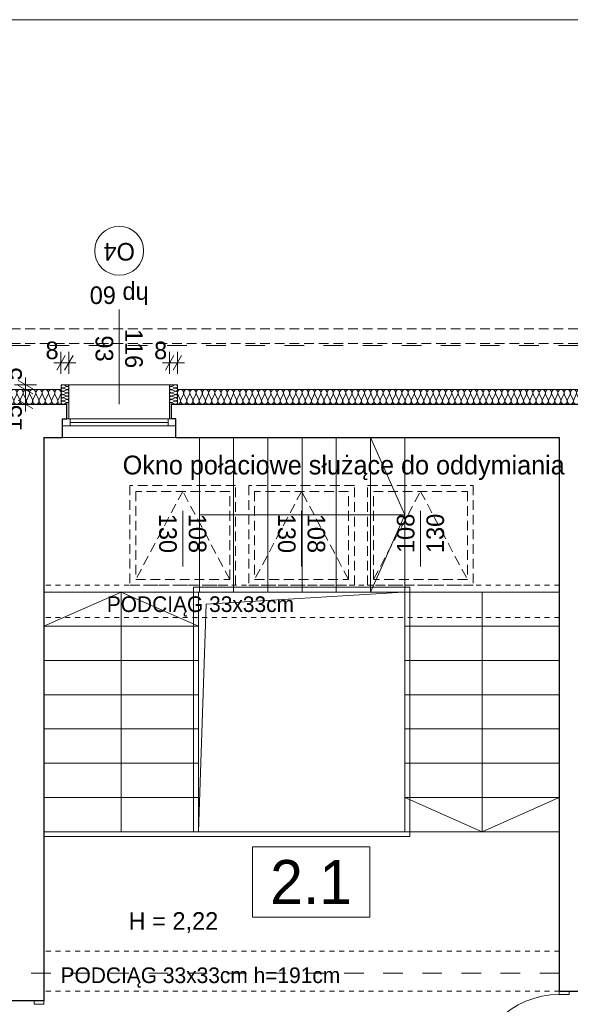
# Model space of a CAD drawing. Extents: x -21260 to 35740, y -2672 to 187028.
# Tile 103 of 120: x 5577 to 11207, y 136961 to 147028. Entities that reach past the tile are written whole.
import ezdxf

# ---------------------------------------------------------------- set-up
doc = ezdxf.new("R2010")
doc.units = 0
doc.header["$MEASUREMENT"] = 0
for name, pattern in [('Hidden Line', [100, 50, -50]), ('Krawędzie ukryte', [150, 100, -50]), ('Przerywana', [400, 200, -200])]:
    doc.linetypes.add(name, pattern=pattern)
doc.layers.add('arch izolacje_Nr_Pióra__3', color=7, linetype='Continuous', lineweight=13, true_color=0xff6600)
doc.layers.add('Arch ocieplenie_Nr_Pióra__22', color=7, linetype='Continuous', lineweight=9, true_color=0x7f7f7f)
doc.layers.add('Arch ocieplenie', color=7, linetype='Continuous')
doc.layers.add('Arch wymiary', color=7, linetype='Continuous')
for name, color, linetype, lineweight in [('Arch opisy okien_Nr_Pióra__21', 7, 'Continuous', 13), ('Arch opisy_Nr_Pióra__1', 7, 'Continuous', 25), ('Arch opisy_Nr_Pióra__21', 7, 'Continuous', 13), ('ARCH TABELA_Nr_Pióra__21', 7, 'Continuous', 13), ('Arch wymiary_Nr_Pióra__5', 7, 'Continuous', 13), ('INWENT BALUSTRADY_Nr_Pióra__26', 5, 'Continuous', 13), ('INWENT DACH_Nr_Pióra__21', 7, 'Continuous', 13), ('INWENT OPISY_Nr_Pióra__21', 7, 'Continuous', 13), ('INWENT OPISY_Nr_Pióra__7', 7, 'Continuous', 13), ('INWENT. DRZWI_Nr_Pióra__21', 7, 'Continuous', 13), ('INWENT. OKNA_Nr_Pióra__21', 7, 'Continuous', 13), ('INWENT. OKNA_Nr_Pióra__5', 7, 'Continuous', 13), ('INWENT.ŚCIANY_Nr_Pióra__1', 7, 'Continuous', 25), ('INWENT.ŚCIANY_Nr_Pióra__21', 7, 'Continuous', 13), ('Istniejące schody_Nr_Pióra__21', 7, 'Continuous', 13), ('Opisy - Tekst_Nr_pióra__1_Nr_Pióra__7', 7, 'Continuous', 13)]:
    doc.layers.add(name, color=color, linetype=linetype, lineweight=lineweight)
doc.styles.add('GENERATED_STYLE_1', font='txt')
doc.styles.add('GENERATED_STYLE_3', font='txt')
doc.styles.add('GENERATED_STYLE_5', font='txt')
doc.styles.add('GENERATED_STYLE_6', font='txt')
doc.styles.add('GENERATED_STYLE_7', font='txt')
doc.dimstyles.new('GENERATED_STYLE__1', dxfattribs={"dimtxt": 179.999995, "dimasz": 114, "dimexe": 0.18, "dimexo": 0, "dimgap": 0.09, "dimtad": 1, "dimdec": 0, "dimlfac": 0.1, "dimzin": 0, "dimdsep": 46, "dimtxsty": 'GENERATED_STYLE_1', "dimblk": 'ARROWHEAD_2', "dimblk1": 'ARROWHEAD_2', "dimblk2": 'ARROWHEAD_2', "dimcen": 0.09, "dimclrd": 7, "dimclre": 7, "dimclrt": 7, "dimazin": 0, "dimtfac": 1, "dimtdec": 4, "dimtmove": 0, "dimatfit": 3, "dimfxl": 0, "dimtolj": 1, "dimtzin": 0, "dimarcsym": 0})
doc.dimstyles.new('GENERATED_STYLE__3', dxfattribs={"dimtxt": 179.999995, "dimasz": 114, "dimexe": 0.18, "dimexo": 0, "dimgap": 0.09, "dimtad": 1, "dimtih": 1, "dimtoh": 1, "dimdec": 0, "dimlfac": 0.1, "dimzin": 0, "dimdsep": 46, "dimtxsty": 'GENERATED_STYLE_1', "dimblk": 'ARROWHEAD_2', "dimblk1": 'ARROWHEAD_2', "dimblk2": 'ARROWHEAD_2', "dimcen": 0.09, "dimclrd": 7, "dimclre": 7, "dimclrt": 7, "dimazin": 0, "dimtfac": 1, "dimtdec": 4, "dimtmove": 0, "dimatfit": 3, "dimfxl": 0, "dimtolj": 1, "dimtzin": 0, "dimarcsym": 0})

# ---------------------------------------------------------------- blocks, each defined once
blk = doc.blocks.new('Izolacja cieplna 14_209', base_point=(5999, 143096))
at = {"layer": 'Arch ocieplenie_Nr_Pióra__22', "linetype": 'Continuous'}
for p, q in [((5514, 143141), (5487, 143201)), ((5546, 143201), (5519, 143141)), ((5578, 143141), (5551, 143201)), ((5610, 143201), (5583, 143141)), ((5642, 143141), (5616, 143201)), ((5674, 143201), (5648, 143141)), ((5707, 143141), (5680, 143201)), ((5739, 143201), (5712, 143141)), ((5771, 143141), (5744, 143201)), ((5803, 143201), (5776, 143141)), ((5835, 143141), (5809, 143201)), ((5868, 143201), (5841, 143141)), ((5900, 143141), (5873, 143201)), ((5932, 143201), (5905, 143141)), ((5964, 143141), (5937, 143201)), ((5996, 143201), (5970, 143141))]:
    blk.add_line(p, q, dxfattribs=at)
for centre, start_param, end_param in [((5516, 143214), 2.728799, 6.695979), ((5581, 143214), 2.728799, 6.695979), ((5645, 143214), 2.728799, 6.695979), ((5709, 143214), 2.728799, 6.695979), ((5774, 143214), 2.728799, 6.695979), ((5838, 143214), 2.728799, 6.695979), ((5903, 143214), 2.728799, 6.695979), ((5967, 143214), 2.728799, 6.695979), ((5484, 143128), 1.570796, 3.554385), ((5548, 143128), 5.870392, 9.837571), ((5613, 143128), 5.870392, 9.837571), ((5677, 143128), 5.870392, 9.837571), ((5742, 143128), 5.870392, 9.837571), ((5806, 143128), 5.870392, 9.837571), ((5870, 143128), 5.870392, 9.837571), ((5935, 143128), 5.870392, 9.837571), ((5999, 143128), 5.870392, 7.853982)]:
    blk.add_ellipse(centre, major_axis=(-32.2, 0), ratio=0.991121, start_param=start_param, end_param=end_param, dxfattribs=at)
blk = doc.blocks.new('Izolacja cieplna 14_216', base_point=(7189, 143096))
at = {"layer": 'Arch ocieplenie_Nr_Pióra__22', "linetype": 'Continuous'}
for p, q in [((7192, 143201), (7218, 143141)), ((7224, 143141), (7250, 143201)), ((7256, 143201), (7282, 143141)), ((7287, 143141), (7314, 143201)), ((7319, 143201), (7346, 143141)), ((7351, 143141), (7378, 143201)), ((7383, 143201), (7410, 143141)), ((7415, 143141), (7441, 143201)), ((7447, 143201), (7473, 143141)), ((7479, 143141), (7505, 143201)), ((7511, 143201), (7537, 143141)), ((7542, 143141), (7569, 143201)), ((7574, 143201), (7601, 143141)), ((7606, 143141), (7633, 143201)), ((7638, 143201), (7665, 143141)), ((7670, 143141), (7697, 143201)), ((7702, 143201), (7728, 143141)), ((7734, 143141), (7760, 143201)), ((7766, 143201), (7792, 143141)), ((7798, 143141), (7824, 143201)), ((7829, 143201), (7856, 143141)), ((7861, 143141), (7888, 143201)), ((7893, 143201), (7920, 143141)), ((7925, 143141), (7952, 143201)), ((7957, 143201), (7984, 143141)), ((7989, 143141), (8015, 143201)), ((8021, 143201), (8047, 143141)), ((8053, 143141), (8079, 143201)), ((8085, 143201), (8111, 143141)), ((8116, 143141), (8143, 143201)), ((8148, 143201), (8175, 143141)), ((8180, 143141), (8207, 143201)), ((8212, 143201), (8239, 143141)), ((8244, 143141), (8270, 143201)), ((8276, 143201), (8302, 143141)), ((8308, 143141), (8334, 143201)), ((8340, 143201), (8366, 143141)), ((8371, 143141), (8398, 143201)), ((8403, 143201), (8430, 143141)), ((8435, 143141), (8462, 143201)), ((8467, 143201), (8494, 143141)), ((8499, 143141), (8526, 143201)), ((8531, 143201), (8557, 143141)), ((8563, 143141), (8589, 143201)), ((8595, 143201), (8621, 143141)), ((8627, 143141), (8653, 143201)), ((8658, 143201), (8685, 143141)), ((8690, 143141), (8717, 143201)), ((8722, 143201), (8749, 143141)), ((8754, 143141), (8781, 143201)), ((8786, 143201), (8813, 143141)), ((8818, 143141), (8844, 143201)), ((8850, 143201), (8876, 143141)), ((8882, 143141), (8908, 143201)), ((8914, 143201), (8940, 143141)), ((8945, 143141), (8972, 143201)), ((8977, 143201), (9004, 143141)), ((9009, 143141), (9036, 143201)), ((9041, 143201), (9068, 143141)), ((9073, 143141), (9099, 143201)), ((9105, 143201), (9131, 143141)), ((9137, 143141), (9163, 143201)), ((9169, 143201), (9195, 143141)), ((9200, 143141), (9227, 143201)), ((9232, 143201), (9259, 143141)), ((9264, 143141), (9291, 143201)), ((9296, 143201), (9323, 143141)), ((9328, 143141), (9355, 143201)), ((9360, 143201), (9386, 143141)), ((9392, 143141), (9418, 143201)), ((9424, 143201), (9450, 143141)), ((9456, 143141), (9482, 143201)), ((9487, 143201), (9514, 143141)), ((9519, 143141), (9546, 143201)), ((9551, 143201), (9578, 143141)), ((9583, 143141), (9610, 143201)), ((9615, 143201), (9642, 143141)), ((9647, 143141), (9673, 143201)), ((9679, 143201), (9705, 143141)), ((9711, 143141), (9737, 143201)), ((9743, 143201), (9769, 143141)), ((9774, 143141), (9801, 143201)), ((9806, 143201), (9833, 143141)), ((9838, 143141), (9865, 143201)), ((9870, 143201), (9897, 143141)), ((9902, 143141), (9928, 143201)), ((9934, 143201), (9960, 143141)), ((9966, 143141), (9992, 143201)), ((9998, 143201), (10024, 143141)), ((10029, 143141), (10056, 143201)), ((10061, 143201), (10088, 143141)), ((10093, 143141), (10120, 143201)), ((10125, 143201), (10152, 143141)), ((10157, 143141), (10184, 143201)), ((10189, 143201), (10215, 143141)), ((10221, 143141), (10247, 143201)), ((10253, 143201), (10279, 143141)), ((10285, 143141), (10311, 143201)), ((10316, 143201), (10343, 143141)), ((10348, 143141), (10375, 143201)), ((10380, 143201), (10407, 143141)), ((10412, 143141), (10439, 143201)), ((10444, 143201), (10471, 143141)), ((10476, 143141), (10502, 143201)), ((10508, 143201), (10534, 143141)), ((10540, 143141), (10566, 143201)), ((10572, 143201), (10598, 143141)), ((10603, 143141), (10630, 143201)), ((10635, 143201), (10662, 143141)), ((10667, 143141), (10694, 143201)), ((10699, 143201), (10726, 143141)), ((10731, 143141), (10757, 143201)), ((10763, 143201), (10789, 143141)), ((10795, 143141), (10821, 143201)), ((10827, 143201), (10853, 143141)), ((10858, 143141), (10885, 143201)), ((10890, 143201), (10917, 143141)), ((10922, 143141), (10949, 143201)), ((10954, 143201), (10981, 143141)), ((10986, 143141), (11013, 143201)), ((11018, 143201), (11044, 143141)), ((11050, 143141), (11076, 143201)), ((11082, 143201), (11108, 143141)), ((11114, 143141), (11140, 143201)), ((11145, 143201), (11172, 143141)), ((11177, 143141), (11204, 143201)), ((11209, 143201), (11236, 143141)), ((11241, 143141), (11268, 143201)), ((11273, 143201), (11300, 143141)), ((11305, 143141), (11331, 143201))]:
    blk.add_line(p, q, dxfattribs=at)
for centre, start_param, end_param in [((7221, 143214), 4.299595, 8.266775), ((7285, 143214), 4.299595, 8.266775), ((7348, 143214), 4.299595, 8.266775), ((7412, 143214), 4.299595, 8.266775), ((7476, 143214), 4.299595, 8.266775), ((7540, 143214), 4.299595, 8.266775), ((7604, 143214), 4.299595, 8.266775), ((7667, 143214), 4.299595, 8.266775), ((7731, 143214), 4.299595, 8.266775), ((7795, 143214), 4.299595, 8.266775), ((7859, 143214), 4.299595, 8.266775), ((7922, 143214), 4.299595, 8.266775), ((7986, 143214), 4.299595, 8.266775), ((8050, 143214), 4.299595, 8.266775), ((8114, 143214), 4.299595, 8.266775), ((8177, 143214), 4.299595, 8.266775), ((8241, 143214), 4.299595, 8.266775), ((8305, 143214), 4.299595, 8.266775), ((8369, 143214), 4.299595, 8.266775), ((8433, 143214), 4.299595, 8.266775), ((8496, 143214), 4.299595, 8.266775), ((8560, 143214), 4.299595, 8.266775), ((8624, 143214), 4.299595, 8.266775), ((8688, 143214), 4.299595, 8.266775), ((8751, 143214), 4.299595, 8.266775), ((8815, 143214), 4.299595, 8.266775), ((8879, 143214), 4.299595, 8.266775), ((8943, 143214), 4.299595, 8.266775), ((9006, 143214), 4.299595, 8.266775), ((9070, 143214), 4.299595, 8.266775), ((9134, 143214), 4.299595, 8.266775), ((9198, 143214), 4.299595, 8.266775), ((9262, 143214), 4.299595, 8.266775), ((9325, 143214), 4.299595, 8.266775), ((9389, 143214), 4.299595, 8.266775), ((9453, 143214), 4.299595, 8.266775), ((9517, 143214), 4.299595, 8.266775), ((9580, 143214), 4.299595, 8.266775), ((9644, 143214), 4.299595, 8.266775), ((9708, 143214), 4.299595, 8.266775), ((9772, 143214), 4.299595, 8.266775), ((9835, 143214), 4.299595, 8.266775), ((9899, 143214), 4.299595, 8.266775), ((9963, 143214), 4.299595, 8.266775), ((10027, 143214), 4.299595, 8.266775), ((10091, 143214), 4.299595, 8.266775), ((10154, 143214), 4.299595, 8.266775), ((10218, 143214), 4.299595, 8.266775), ((10282, 143214), 4.299595, 8.266775), ((10346, 143214), 4.299595, 8.266775), ((10409, 143214), 4.299595, 8.266775), ((10473, 143214), 4.299595, 8.266775), ((10537, 143214), 4.299595, 8.266775), ((10601, 143214), 4.299595, 8.266775), ((10664, 143214), 4.299595, 8.266775), ((10728, 143214), 4.299595, 8.266775), ((10792, 143214), 4.299595, 8.266775), ((10856, 143214), 4.299595, 8.266775), ((10920, 143214), 4.299595, 8.266775), ((10983, 143214), 4.299595, 8.266775), ((11047, 143214), 4.299595, 8.266775), ((11111, 143214), 4.299595, 8.266775), ((11175, 143214), 4.299595, 8.266775), ((11238, 143214), 4.299595, 8.266775), ((11302, 143214), 4.299595, 8.266775), ((7189, 143128), 3.141593, 5.125182), ((7253, 143128), 1.158004, 5.125183), ((7317, 143128), 1.158004, 5.125183), ((7380, 143128), 1.158004, 5.125183), ((7444, 143128), 1.158004, 5.125183), ((7508, 143128), 1.158004, 5.125183), ((7572, 143128), 1.158004, 5.125183), ((7635, 143128), 1.158004, 5.125183), ((7699, 143128), 1.158004, 5.125183), ((7763, 143128), 1.158004, 5.125183), ((7827, 143128), 1.158004, 5.125183), ((7891, 143128), 1.158004, 5.125183), ((7954, 143128), 1.158004, 5.125183), ((8018, 143128), 1.158004, 5.125183), ((8082, 143128), 1.158004, 5.125183), ((8146, 143128), 1.158004, 5.125183), ((8209, 143128), 1.158004, 5.125183), ((8273, 143128), 1.158004, 5.125183), ((8337, 143128), 1.158004, 5.125183), ((8401, 143128), 1.158004, 5.125183), ((8464, 143128), 1.158004, 5.125183), ((8528, 143128), 1.158004, 5.125183), ((8592, 143128), 1.158004, 5.125183), ((8656, 143128), 1.158004, 5.125183), ((8720, 143128), 1.158004, 5.125183), ((8783, 143128), 1.158004, 5.125183), ((8847, 143128), 1.158004, 5.125183), ((8911, 143128), 1.158004, 5.125183), ((8975, 143128), 1.158004, 5.125183), ((9038, 143128), 1.158004, 5.125183), ((9102, 143128), 1.158004, 5.125183), ((9166, 143128), 1.158004, 5.125183), ((9230, 143128), 1.158004, 5.125183), ((9293, 143128), 1.158004, 5.125183), ((9357, 143128), 1.158004, 5.125183), ((9421, 143128), 1.158004, 5.125183), ((9485, 143128), 1.158004, 5.125183), ((9549, 143128), 1.158004, 5.125183), ((9612, 143128), 1.158004, 5.125183), ((9676, 143128), 1.158004, 5.125183), ((9740, 143128), 1.158004, 5.125183), ((9804, 143128), 1.158004, 5.125183), ((9867, 143128), 1.158004, 5.125183), ((9931, 143128), 1.158004, 5.125183), ((9995, 143128), 1.158004, 5.125183), ((10059, 143128), 1.158004, 5.125183), ((10122, 143128), 1.158004, 5.125183), ((10186, 143128), 1.158004, 5.125183), ((10250, 143128), 1.158004, 5.125183), ((10314, 143128), 1.158004, 5.125183), ((10378, 143128), 1.158004, 5.125183), ((10441, 143128), 1.158004, 5.125183), ((10505, 143128), 1.158004, 5.125183), ((10569, 143128), 1.158004, 5.125183), ((10633, 143128), 1.158004, 5.125183), ((10696, 143128), 1.158004, 5.125183), ((10760, 143128), 1.158004, 5.125183), ((10824, 143128), 1.158004, 5.125183), ((10888, 143128), 1.158004, 5.125183), ((10951, 143128), 1.158004, 5.125183), ((11015, 143128), 1.158004, 5.125183), ((11079, 143128), 1.158004, 5.125183), ((11143, 143128), 1.158004, 5.125183), ((11207, 143128), 1.158004, 5.125183), ((11270, 143128), 1.158004, 5.125183), ((11334, 143128), 1.158004, 3.141593)]:
    blk.add_ellipse(centre, major_axis=(0, 31.9), ratio=0.999464, start_param=start_param, end_param=end_param, dxfattribs=at)
blk = doc.blocks.new('Izolacja cieplna 14_221', base_point=(7109, 143296))
at = {"layer": 'Arch ocieplenie_Nr_Pióra__22', "linetype": 'Continuous'}
for p, q in [((7165, 143294), (7133, 143281)), ((7133, 143278), (7165, 143264)), ((7165, 143261), (7133, 143247)), ((7133, 143244), (7165, 143231)), ((7165, 143228), (7133, 143214)), ((7133, 143211), (7165, 143197)), ((7165, 143194), (7133, 143181)), ((7133, 143178), (7165, 143164)), ((7165, 143161), (7133, 143147)), ((7133, 143144), (7165, 143131)), ((7165, 143128), (7133, 143114)), ((7133, 143111), (7165, 143097))]:
    blk.add_line(p, q, dxfattribs=at)
for centre, start_param, end_param in [((7126, 143263), 1.158004, 5.125183), ((7126, 143296), 3.141593, 5.125182), ((7172, 143279), 4.299595, 8.266775), ((7172, 143246), 4.299595, 8.266775), ((7126, 143229), 1.158004, 5.125183), ((7126, 143196), 1.158004, 5.125183), ((7126, 143163), 1.158004, 5.125183), ((7172, 143213), 4.299595, 8.266775), ((7172, 143179), 4.299595, 8.266775), ((7172, 143146), 4.299595, 8.266775), ((7126, 143129), 1.158004, 5.125183), ((7126, 143096), 1.158004, 3.141593), ((7172, 143113), 4.299595, 8.266775)]:
    blk.add_ellipse(centre, major_axis=(17, 0), ratio=0.979571, start_param=start_param, end_param=end_param, dxfattribs=at)
blk = doc.blocks.new('Izolacja cieplna 14_222', base_point=(6079, 143296))
at = {"layer": 'Arch ocieplenie_Nr_Pióra__22', "linetype": 'Continuous'}
for p, q in [((6023, 143294), (6055, 143281)), ((6055, 143278), (6023, 143264)), ((6023, 143261), (6055, 143247)), ((6055, 143244), (6023, 143231)), ((6023, 143228), (6055, 143214)), ((6055, 143211), (6023, 143197)), ((6023, 143194), (6055, 143181)), ((6055, 143178), (6023, 143164)), ((6023, 143161), (6055, 143147)), ((6055, 143144), (6023, 143131)), ((6023, 143128), (6055, 143114)), ((6055, 143111), (6023, 143097))]:
    blk.add_line(p, q, dxfattribs=at)
for centre, start_param, end_param in [((6016, 143279), 1.158003, 5.125183), ((6016, 143246), 1.158003, 5.125183), ((6062, 143296), 4.299596, 6.283185), ((6062, 143263), 4.299595, 8.266774), ((6016, 143213), 1.158003, 5.125183), ((6016, 143179), 1.158003, 5.125183), ((6016, 143146), 1.158003, 5.125183), ((6062, 143229), 4.299595, 8.266774), ((6062, 143196), 4.299595, 8.266774), ((6062, 143163), 4.299595, 8.266774), ((6016, 143113), 1.158003, 5.125183), ((6062, 143129), 4.299595, 8.266774), ((6062, 143096), 6.283185, 8.266774)]:
    blk.add_ellipse(centre, major_axis=(17, 0), ratio=0.979571, start_param=start_param, end_param=end_param, dxfattribs=at)
blk = doc.blocks.new('*D722')
at = {"layer": 'Arch wymiary_Nr_Pióra__5', "linetype": 'Continuous'}
for p, q in [((5956, 143444), (6042, 143594)), ((5999, 143406), (5999, 143631)), ((6122, 143594), (6036, 143444)), ((6079, 143406), (6079, 143631)), ((5926, 143519), (5999, 143519)), ((5999, 143519), (6079, 143519)), ((6079, 143519), (6152, 143519))]:
    blk.add_line(p, q, dxfattribs=at)
at = {"layer": 'Arch wymiary_Nr_Pióra__5', "insert": (5841, 143555), "char_height": 180, "attachment_point": 7, "style": 'GENERATED_STYLE_1'}
blk.add_mtext('{8}', dxfattribs=at)
blk = doc.blocks.new('ARROWHEAD_2')
at = {"color": 0, "linetype": 'Continuous', "lineweight": 0}
for p, q in [((0, 0), (-1, 0)), ((-0.378, -0.655), (0.378, 0.655))]:
    blk.add_line(p, q, dxfattribs=at)
blk = doc.blocks.new('*D723')
at = {"layer": 'Arch wymiary_Nr_Pióra__5', "linetype": 'Continuous'}
for p, q in [((7066, 143444), (7152, 143594)), ((7109, 143406), (7109, 143631)), ((7232, 143594), (7146, 143444)), ((7189, 143406), (7189, 143631)), ((7036, 143519), (7109, 143519)), ((7109, 143519), (7189, 143519)), ((7189, 143519), (7262, 143519))]:
    blk.add_line(p, q, dxfattribs=at)
at = {"layer": 'Arch wymiary_Nr_Pióra__5', "insert": (6951, 143555), "char_height": 180, "attachment_point": 7, "style": 'GENERATED_STYLE_1'}
blk.add_mtext('{8}', dxfattribs=at)
blk = doc.blocks.new('*D724')
at = {"layer": 'Arch wymiary_Nr_Pióra__5', "linetype": 'Continuous'}
for p, q in [((5712, 143203), (5562, 143289)), ((5750, 143246), (5525, 143246)), ((5637, 143096), (5637, 143246)), ((5750, 143096), (5525, 143096)), ((5562, 143139), (5712, 143053)), ((5637, 143023), (5637, 143096))]:
    blk.add_line(p, q, dxfattribs=at)
at = {"layer": 'Arch wymiary_Nr_Pióra__5', "char_height": 180, "attachment_point": 7, "rotation": 90, "style": 'GENERATED_STYLE_1'}
for s, insert in [('{5}', (5601, 143339)), ('{15}', (5601, 142822))]:
    blk.add_mtext(s, dxfattribs=dict(at, insert=insert))
blk = doc.blocks.new('*D725')
at = {"layer": 'Arch wymiary_Nr_Pióra__5', "linetype": 'Continuous'}
for p, q in [((5637, 143296), (5637, 143369)), ((5750, 143296), (5525, 143296)), ((5562, 143339), (5712, 143253)), ((5712, 143203), (5562, 143289)), ((5637, 143246), (5637, 143296)), ((5750, 143246), (5525, 143246))]:
    blk.add_line(p, q, dxfattribs=at)
at = {"layer": 'Arch wymiary_Nr_Pióra__5', "char_height": 180, "attachment_point": 7, "rotation": 90, "style": 'GENERATED_STYLE_1'}
for s, insert in [('{5}', (5601, 143339)), ('{15}', (5601, 142822))]:
    blk.add_mtext(s, dxfattribs=dict(at, insert=insert))

msp = doc.modelspace()

# ---------------------------------------------------------------- linework, layer by layer
at = {"layer": 'arch izolacje_Nr_Pióra__3', "linetype": 'Continuous'}
for p, q in [((5999.1, 143295.9), (5999.1, 143095.9)), ((6079.1, 143295.9), (5999.1, 143295.9)), ((7109.1, 143295.9), (6079.1, 143295.9)), ((6079.1, 142945.9), (6079.1, 143295.9)), ((7109.1, 143295.9), (7189.1, 143295.9)), ((7109.1, 143295.9), (7109.1, 142945.9)), ((7189.1, 143295.9), (7189.1, 143095.9)), ((5484.1, 143245.9), (5999.1, 143245.9)), ((7189.1, 143245.9), (11334.1, 143245.9))]:
    msp.add_line(p, q, dxfattribs=at)
at = {"layer": 'Arch opisy okien_Nr_Pióra__21', "linetype": 'Continuous'}
msp.add_circle((6594.1, 144665.9), 250, dxfattribs=at)
at = {"layer": 'Arch opisy_Nr_Pióra__21', "linetype": 'Continuous'}
for p, q in [((9156.2, 138571.3), (7956.2, 138571.3)), ((7956.2, 138571.3), (7956.2, 137851.3)), ((9156.2, 137851.3), (9156.2, 138571.3)), ((7956.2, 137851.3), (9156.2, 137851.3))]:
    msp.add_line(p, q, dxfattribs=at)
at = {"layer": 'ARCH TABELA_Nr_Pióra__21', "linetype": 'Continuous'}
msp.add_line((-21259.9, 147028.4), (35740.1, 147028.4), dxfattribs=at)
at = {"layer": 'INWENT BALUSTRADY_Nr_Pióra__26', "linetype": 'Continuous'}
for p, q in [((7354.1, 141225.9), (9564.1, 141225.9)), ((7354.1, 138725.9), (7354.1, 141225.9)), ((9564.1, 138675.9), (9564.1, 141225.9)), ((5824.1, 138675.9), (9564.1, 138675.9))]:
    msp.add_line(p, q, dxfattribs=at)
at = {"layer": 'INWENT DACH_Nr_Pióra__21', "linetype": 'Krawędzie ukryte'}
for p, q in [((5484.1, 143865.9), (11334.1, 143865.9)), ((5484.1, 143715.9), (11334.1, 143715.9))]:
    msp.add_line(p, q, dxfattribs=at)
at = {"layer": 'INWENT DACH_Nr_Pióra__21', "linetype": 'Przerywana'}
for p, q in [((5484.1, 143695.9), (11334.1, 143695.9)), ((-11505.9, 137280.9), (32584.1, 137280.9))]:
    msp.add_line(p, q, dxfattribs=at)
at = {"layer": 'INWENT DACH_Nr_Pióra__21', "linetype": 'Hidden Line'}
for p, q in [((11094.1, 141245.9), (5824.1, 141245.9)), ((11094.1, 140915.9), (5824.1, 140915.9)), ((11094.1, 137505.9), (5824.1, 137505.9)), ((11094.1, 137095.9), (5824.1, 137095.9))]:
    msp.add_line(p, q, dxfattribs=at)
at = {"layer": 'INWENT OPISY_Nr_Pióra__21', "linetype": 'Continuous'}
for p, q in [((6594.1, 143095.9), (6594.1, 144065.9)), ((7244.1, 141435.9), (7244.1, 142005.9)), ((8459.1, 141435.9), (8459.1, 142005.9)), ((9674.1, 141435.9), (9674.1, 142005.9))]:
    msp.add_line(p, q, dxfattribs=at)
at = {"layer": 'INWENT. DRZWI_Nr_Pióra__21', "linetype": 'Continuous'}
for p, q in [((11094.1, 137060.9), (11094.1, 137095.9)), ((11094.1, 137060.9), (11194.1, 137060.9)), ((11194.1, 137060.9), (11194.1, 137095.9)), ((5724.1, 136960.9), (5724.1, 136995.9)), ((5824.1, 136960.9), (5724.1, 136960.9)), ((5824.1, 136960.9), (5824.1, 136995.9))]:
    msp.add_line(p, q, dxfattribs=at)
msp.add_arc((11094.1, 136180.9), 880, 90, 180, dxfattribs=at)
at = {"layer": 'INWENT. OKNA_Nr_Pióra__21', "linetype": 'Krawędzie ukryte'}
for p, q in [((6704.1, 142265.9), (6704.1, 141245.9)), ((7784.1, 142265.9), (6704.1, 142265.9)), ((7784.1, 141245.9), (7784.1, 142265.9)), ((7919.1, 142265.9), (7919.1, 141245.9)), ((8999.1, 142265.9), (7919.1, 142265.9)), ((8999.1, 141245.9), (8999.1, 142265.9)), ((9134.1, 141245.9), (9134.1, 142265.9)), ((9134.1, 142265.9), (10214.1, 142265.9)), ((10214.1, 142265.9), (10214.1, 141245.9)), ((7244.1, 142205.9), (6764.1, 141305.9)), ((7724.1, 142205.9), (6764.1, 142205.9)), ((6764.1, 142205.9), (6764.1, 141305.9)), ((7724.1, 141305.9), (7244.1, 142205.9)), ((7724.1, 141305.9), (7724.1, 142205.9)), ((8459.1, 142205.9), (7979.1, 141305.9)), ((8939.1, 142205.9), (7979.1, 142205.9)), ((7979.1, 142205.9), (7979.1, 141305.9)), ((8939.1, 141305.9), (8459.1, 142205.9)), ((8939.1, 141305.9), (8939.1, 142205.9)), ((9194.1, 141305.9), (9674.1, 142205.9)), ((9194.1, 141305.9), (9194.1, 142205.9)), ((9194.1, 142205.9), (10154.1, 142205.9)), ((9674.1, 142205.9), (10154.1, 141305.9)), ((10154.1, 142205.9), (10154.1, 141305.9)), ((6764.1, 141305.9), (7724.1, 141305.9)), ((7979.1, 141305.9), (8939.1, 141305.9)), ((10154.1, 141305.9), (9194.1, 141305.9)), ((6704.1, 141245.9), (7784.1, 141245.9)), ((7919.1, 141245.9), (8999.1, 141245.9)), ((10214.1, 141245.9), (9134.1, 141245.9))]:
    msp.add_line(p, q, dxfattribs=at)
at = {"layer": 'INWENT. OKNA_Nr_Pióra__5', "linetype": 'Continuous'}
for p, q in [((7174.1, 142945.9), (6014.1, 142945.9)), ((6014.1, 142945.9), (6014.1, 142875.9)), ((6014.1, 142875.9), (7174.1, 142875.9)), ((6094.1, 142945.9), (6094.1, 142875.9)), ((7094.1, 142910.9), (6094.1, 142910.9)), ((7094.1, 142945.9), (7094.1, 142875.9)), ((7174.1, 142945.9), (7174.1, 142875.9))]:
    msp.add_line(p, q, dxfattribs=at)
at = {"layer": 'INWENT.ŚCIANY_Nr_Pióra__1', "linetype": 'Continuous'}
for p, q in [((5484.1, 143095.9), (6059.1, 143095.9)), ((6059.1, 142945.9), (6059.1, 143095.9)), ((7129.1, 142945.9), (7129.1, 143095.9)), ((7129.1, 143095.9), (11334.1, 143095.9)), ((6014.1, 142945.9), (6059.1, 142945.9)), ((6014.1, 142755.9), (6014.1, 142945.9)), ((7174.1, 142945.9), (7129.1, 142945.9)), ((7174.1, 142755.9), (7174.1, 142945.9)), ((5824.1, 142755.9), (5824.1, 136995.9)), ((5824.1, 142755.9), (6014.1, 142755.9)), ((7174.1, 142755.9), (11094.1, 142755.9)), ((11094.1, 142755.9), (11094.1, 137095.9)), ((11094.1, 137095.9), (11414.1, 137095.9)), ((5824.1, 136995.9), (5484.1, 136995.9))]:
    msp.add_line(p, q, dxfattribs=at)
at = {"layer": 'INWENT.ŚCIANY_Nr_Pióra__21', "linetype": 'Continuous'}
msp.add_line((6014.1, 142755.9), (7174.1, 142755.9), dxfattribs=at)
at = {"layer": 'Istniejące schody_Nr_Pióra__21', "linetype": 'Continuous'}
for p, q in [((7414.1, 141175.9), (7414.1, 142755.9)), ((7764.1, 141175.9), (7764.1, 142755.9)), ((8114.1, 141175.9), (8114.1, 142755.9)), ((8464.1, 141175.9), (8464.1, 142755.9)), ((8814.1, 141175.9), (8814.1, 142755.9)), ((9164.1, 141175.9), (9164.1, 142755.9)), ((9164.1, 142755.9), (9514.1, 141965.9)), ((9514.1, 141175.9), (9514.1, 142755.9)), ((7414.1, 141965.9), (9514.1, 141965.9)), ((9514.1, 141965.9), (9164.1, 141175.9)), ((5824.1, 141175.9), (7404.1, 141175.9)), ((6614.1, 141175.9), (5824.1, 140825.9)), ((6614.1, 138725.9), (6614.1, 141175.9)), ((6614.1, 141175.9), (7404.1, 140825.9)), ((7404.1, 138725.9), (7404.1, 141175.9)), ((7404.1, 141175.9), (9514.1, 141175.9)), ((7484.2, 141050.7), (9499.1, 141175.9)), ((9514.1, 141175.9), (11094.1, 141175.9)), ((9514.1, 138725.9), (9514.1, 141175.9)), ((10304.1, 141175.9), (10304.1, 138725.9)), ((7404.1, 138725.9), (7484.2, 141050.7)), ((5824.1, 140825.9), (7404.1, 140825.9)), ((9514.1, 140825.9), (11094.1, 140825.9)), ((5824.1, 140475.9), (7404.1, 140475.9)), ((9514.1, 140475.9), (11094.1, 140475.9)), ((5824.1, 140125.9), (7404.1, 140125.9)), ((9514.1, 140125.9), (11094.1, 140125.9)), ((5824.1, 139775.9), (7404.1, 139775.9)), ((9514.1, 139775.9), (11094.1, 139775.9)), ((5824.1, 139425.9), (7404.1, 139425.9)), ((9514.1, 139425.9), (11094.1, 139425.9)), ((5824.1, 139075.9), (7404.1, 139075.9)), ((9514.1, 139075.9), (11094.1, 139075.9)), ((10304.1, 138725.9), (9514.1, 139075.9)), ((10304.1, 138725.9), (11094.1, 139075.9)), ((5824.1, 138725.9), (7404.1, 138725.9)), ((7404.1, 138725.9), (9514.1, 138725.9)), ((9514.1, 138725.9), (11094.1, 138725.9))]:
    msp.add_line(p, q, dxfattribs=at)

# ---------------------------------------------------------------- block references
at = {"layer": 'Arch ocieplenie', "color": 104, "linetype": 'Continuous', "lineweight": 9, "true_color": 0x029e21}
for name, p in [('Izolacja cieplna 14_222', (6079.1, 143295.9)), ('Izolacja cieplna 14_221', (7109.1, 143295.9)), ('Izolacja cieplna 14_209', (5999.1, 143095.9)), ('Izolacja cieplna 14_216', (7189.1, 143095.9))]:
    msp.add_blockref(name, p, dxfattribs=at)

# ---------------------------------------------------------------- texts
at = {"layer": 'Arch opisy okien_Nr_Pióra__21', "linetype": 'Continuous', "insert": (6594.1, 144565.6), "char_height": 180, "attachment_point": 2, "rotation": 180, "style": 'GENERATED_STYLE_6'}
msp.add_mtext('{O4}', dxfattribs=at)
at = {"layer": 'Arch opisy_Nr_Pióra__1', "linetype": 'Continuous', "insert": (8556.2, 137986.3), "char_height": 450, "attachment_point": 8, "style": 'GENERATED_STYLE_3'}
msp.add_mtext('{2.1}', dxfattribs=at)
at = {"layer": 'INWENT OPISY_Nr_Pióra__21', "linetype": 'Continuous', "insert": (6594.1, 144121.5), "char_height": 180, "attachment_point": 2, "rotation": 180, "style": 'GENERATED_STYLE_7'}
msp.add_mtext('{hp 60}', dxfattribs=at)
at = {"layer": 'INWENT OPISY_Nr_Pióra__21', "linetype": 'Continuous', "char_height": 180, "width": 1346.334, "attachment_point": 2, "line_spacing_factor": 1.008452, "style": 'GENERATED_STYLE_7'}
for s, insert, rotation in [('{116\\P93}', (6835.3, 143665.9), 270), ('{108\\P130}', (7485.3, 141775.9), 270), ('{108\\P130}', (8700.3, 141775.9), 270), ('{108\\P130}', (9432.9, 141775.9), 90)]:
    msp.add_mtext(s, dxfattribs=dict(at, insert=insert, rotation=rotation))
at = {"layer": 'INWENT OPISY_Nr_Pióra__21', "linetype": 'Continuous', "insert": (7148.6, 137902.9), "char_height": 180, "attachment_point": 2, "style": 'GENERATED_STYLE_7'}
msp.add_mtext('{H = 2,22}', dxfattribs=at)
at = {"layer": 'INWENT OPISY_Nr_Pióra__7', "linetype": 'Continuous', "char_height": 160, "attachment_point": 2, "style": 'GENERATED_STYLE_5'}
for s, insert in [('{PODCIĄG 33x33cm}', (7424.5, 141132.2)), ('{PODCIĄG 33x33cm h=191cm}', (7424.5, 137338.1))]:
    msp.add_mtext(s, dxfattribs=dict(at, insert=insert))
at = {"layer": 'Opisy - Tekst_Nr_pióra__1_Nr_Pióra__7', "linetype": 'Continuous', "insert": (8889.8, 142571.3), "char_height": 192.39, "attachment_point": 2, "style": 'GENERATED_STYLE_5'}
msp.add_mtext('{Okno połaciowe służące do oddymiania}', dxfattribs=at)

# ---------------------------------------------------------------- dimensions: what is measured, and where the dimension line sits
at = {"layer": 'Arch wymiary', "linetype": 'Continuous'}
for base, p1, p2, picture, middle in [((5999.1, 143518.5), (5999.1, 143295.9), (6079.1, 143295.9), '*D722', (5908.8, 143644.5)), ((7109.1, 143518.5), (7109.1, 143295.9), (7189.1, 143295.9), '*D723', (7018.8, 143644.5))]:
    dim = msp.add_linear_dim(base=base, p1=p1, p2=p2, dimstyle='GENERATED_STYLE__3', dxfattribs=at)
    dim.commit()
    dim.dimension.update_dxf_attribs({"geometry": picture, "text_midpoint": middle})
for p1, p2, picture, middle in [((5999.1, 143095.9), (5999.1, 143245.9), '*D724', (5511.1, 142958.7)), ((5999.1, 143245.9), (5999.1, 143295.9), '*D725', (5511.1, 143407.5))]:
    dim = msp.add_linear_dim(base=(5637.1, 143095.9), p1=p1, p2=p2, angle=90, dimstyle='GENERATED_STYLE__1', dxfattribs=at)
    dim.commit()
    dim.dimension.update_dxf_attribs({"geometry": picture, "text_midpoint": middle})

doc.saveas('drawing.dxf')
